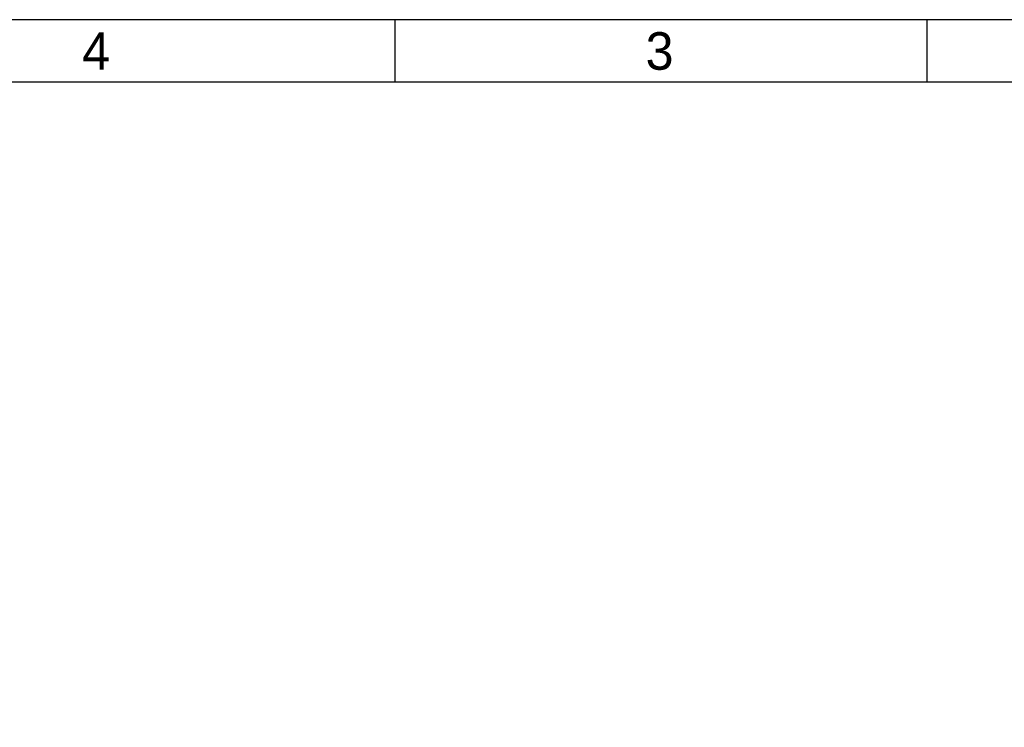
# Model space of a CAD drawing. Extents: x 0 to 34, y 0 to 22.
# Tile 32 of 33: x 18.3 to 26.1, y 16.3 to 22. Entities that reach past the tile are written whole.
import ezdxf

# ---------------------------------------------------------------- set-up
doc = ezdxf.new("R2010")
doc.units = 0
doc.header["$MEASUREMENT"] = 0
doc.layers.add('1', color=7, linetype='CONTINUOUS')

msp = doc.modelspace()

# ---------------------------------------------------------------- linework, layer by layer
at = {"layer": '1', "color": 7}
for p, q in [((21.25, 21.5), (21.25, 22)), ((25.5, 21.5), (25.5, 22))]:
    msp.add_line(p, q, dxfattribs=at)
for points in [[(0, 0), (34, 0), (34, 22), (0, 22)], [(0.4687, 0.5), (33.4687, 0.5), (33.4687, 21.5), (0.4687, 21.5)]]:
    msp.add_lwpolyline(points, close=True, dxfattribs=at)

# ---------------------------------------------------------------- texts
for s, p in [('4', (18.75, 21.6)), ('3', (23.25, 21.6))]:
    msp.add_text(s, height=0.3, dxfattribs=at).set_placement(p)

doc.saveas('drawing.dxf')
